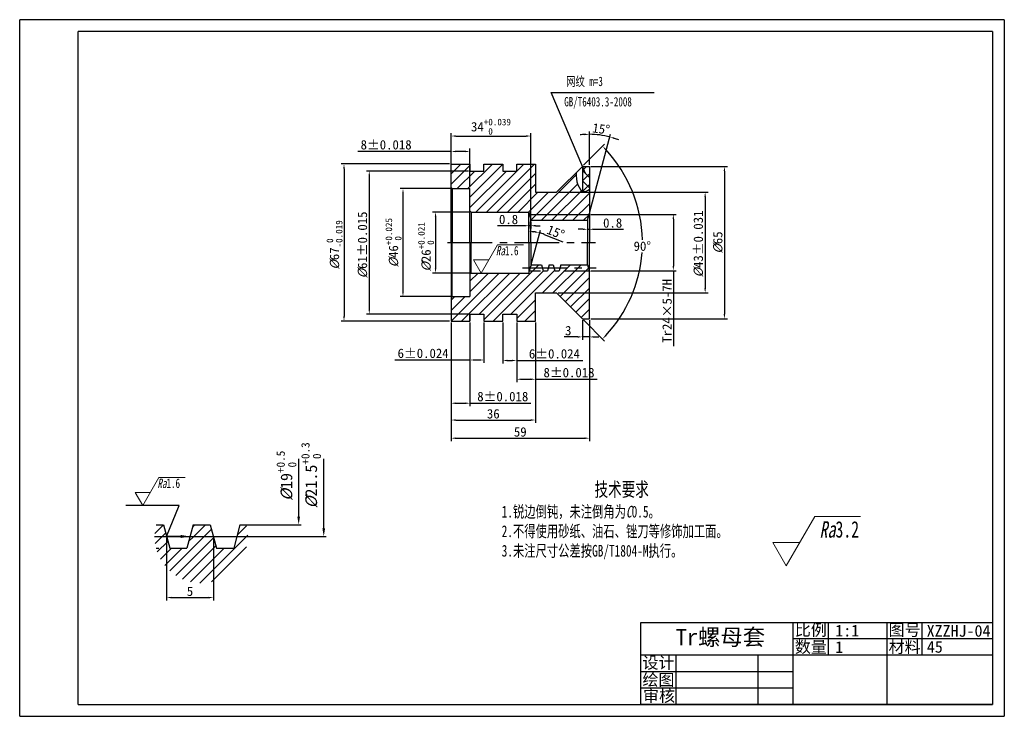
# Model space of a CAD drawing. Header units: millimetres. Extents: x -25 to 395, y -5 to 292.
import ezdxf
from ezdxf import colors
from ezdxf.entities.mleader import LeaderData, LeaderLine
from ezdxf.math import Vec2, Vec3

# ---------------------------------------------------------------- set-up
doc = ezdxf.new("R2010")
doc.units = ezdxf.units.MM
doc.linetypes.add('CENTER2', pattern=[28.575, 19.05, -3.175, 3.175, -3.175])
doc.layers.add('1轮廓实线层', color=7, linetype='Continuous', lineweight=30)
for name, color, linetype in [('2细线层', 7, 'Continuous'), ('3中心线层', 7, 'CENTER2'), ('5剖面线层', 7, 'Continuous'), ('6文字层', 7, 'Continuous'), ('7标注层', 7, 'Continuous'), ('8符号标注层', 7, 'Continuous'), ('ST尺寸', 7, 'Continuous')]:
    doc.layers.add(name, color=color, linetype=linetype)
doc.layers.add('图框', color=7, linetype='Continuous', lineweight=30, plot=False)
doc.layers.add('实体层', color=7, linetype='Continuous', lineweight=30, plot=False)
doc.layers.add('细实线层', color=7, linetype='Continuous', plot=False)
doc.styles.add('HZ', font='gbeitc.shx', dxfattribs={"height": 5})
doc.styles.add('PC_TEXTSTYLE', font='simfang.ttf', dxfattribs={"width": 0.707})
doc.styles.add('PC_TEXTSTYLE5', font='simfang.ttf', dxfattribs={"width": 0.707})
doc.styles.get("Standard").update_dxf_attribs({"font": 'simfang.ttf'})
doc.styles.add('样式 1', font='仿宋_GB2312.ttf', dxfattribs={"height": 3.5})
doc.styles.add('样式 2', font='仿宋_GB2312.ttf', dxfattribs={"height": 7})
doc.dimstyles.new('ISO-25', dxfattribs={"dimtxt": 4, "dimasz": 2, "dimexe": 1.25, "dimexo": 0.625, "dimtad": 1, "dimdsep": 46, "dimtxsty": 'Standard', "dimcen": 2.5, "dimadec": 0, "dimazin": 0, "dimtfac": 1, "dimtmove": 0, "dimatfit": 3, "dimfxl": 1, "dimarcsym": 0})

# ---------------------------------------------------------------- blocks, each defined once
blk = doc.blocks.new('*U3', base_point=(142.71, 161.93))
at = {"layer": '1轮廓实线层'}
for p, q in [((137.9, 163.18), (138.68, 163.18)), ((138.68, 163.18), (139.35, 160.68)), ((141.84, 163.18), (141.17, 160.68)), ((141.84, 163.18), (143.68, 163.18)), ((143.68, 163.18), (144.35, 160.68)), ((146.84, 163.18), (146.17, 160.68)), ((146.84, 163.18), (147.52, 163.18)), ((139.35, 160.68), (141.17, 160.68)), ((144.35, 160.68), (146.17, 160.68))]:
    blk.add_line(p, q, dxfattribs=at)
at = {"layer": '2细线层'}
blk.add_line((137.9, 160.68), (138.19, 160.68), dxfattribs=at)
at = {"layer": '3中心线层'}
blk.add_line((137.74, 161.93), (147.68, 161.93), dxfattribs=at)
at = {"layer": '5剖面线层'}
for p, q in [((137.75, 162.25), (138.67, 163.18)), ((141.77, 162.91), (142.04, 163.18)), ((141.91, 161.93), (143.16, 163.18)), ((146.55, 162.07), (147.54, 163.07)), ((137.79, 161.18), (138.54, 161.93)), ((138.54, 161.93), (138.91, 162.29)), ((139.36, 158.25), (143.03, 161.93)), ((139.99, 157.76), (144.04, 161.81)), ((141.36, 161.38), (141.91, 161.93)), ((142.56, 156.96), (147.52, 161.93)), ((143.03, 161.93), (143.8, 162.7)), ((147.52, 161.93), (147.67, 162.08)), ((138.02, 160.28), (139.15, 161.41)), ((138.37, 159.5), (139.54, 160.68)), ((138.82, 158.83), (140.66, 160.68)), ((140.72, 157.37), (144.28, 160.93)), ((141.56, 157.09), (145.15, 160.68)), ((143.8, 157.08), (147.55, 160.83))]:
    blk.add_line(p, q, dxfattribs=at)
blk = doc.blocks.new('*D4')
at = {"layer": '7标注层', "color": 0, "lineweight": -2, "transparency": 16777216}
for p, q in [((158.41, 230.48), (112.09, 230.48)), ((113.34, 228.48), (113.34, 165.48)), ((158.41, 163.48), (112.09, 163.48))]:
    blk.add_line(p, q, dxfattribs=at)
at = {"layer": '7标注层', "color": 0, "transparency": 16777216}
for points in [[(113.01, 228.48), (113.67, 228.48), (113.34, 230.48)], [(113.01, 165.48), (113.67, 165.48), (113.34, 163.48)]]:
    blk.add_solid(points, dxfattribs=at)
at = {"layer": 'Defpoints', "color": 0, "transparency": 16777216}
for p in [(159.03, 230.48), (113.34, 163.48), (159.03, 163.48)]:
    blk.add_point(p, dxfattribs=at)
at = {"layer": '7标注层', "color": 0, "transparency": 16777216, "insert": (109.27, 195.96), "char_height": 4, "attachment_point": 5, "rotation": 90}
blk.add_mtext('{\\A1;{\\ffangsong|b0|i1|c134|p49;%%c}{67}{}{\\H0.71x;\\C7;\\S 0^ -0.019;}}', dxfattribs=at)
blk = doc.blocks.new('*D6')
at = {"layer": '7标注层', "color": 0, "lineweight": -2, "transparency": 16777216}
for p, q in [((166.41, 227.48), (122.87, 227.48)), ((124.12, 225.48), (124.12, 168.48)), ((166.41, 166.48), (122.87, 166.48))]:
    blk.add_line(p, q, dxfattribs=at)
at = {"layer": '7标注层', "color": 0, "transparency": 16777216}
for points in [[(123.79, 225.48), (124.46, 225.48), (124.12, 227.48)], [(123.79, 168.48), (124.46, 168.48), (124.12, 166.48)]]:
    blk.add_solid(points, dxfattribs=at)
at = {"layer": 'Defpoints', "color": 0, "transparency": 16777216}
for p in [(167.03, 227.48), (124.12, 166.48), (167.03, 166.48)]:
    blk.add_point(p, dxfattribs=at)
at = {"layer": '7标注层', "color": 0, "transparency": 16777216, "insert": (121.28, 195.96), "char_height": 4, "attachment_point": 5, "rotation": 90}
blk.add_mtext('{\\A1;{\\ffangsong|b0|i1|c134|p49;%%c}{61}{}{\\C7;%%p0.015}}', dxfattribs=at)
blk = doc.blocks.new('*D7')
at = {"layer": '7标注层', "color": 0, "lineweight": -2, "transparency": 16777216}
for p, q in [((158.91, 219.98), (137.25, 219.98)), ((138.5, 217.98), (138.5, 175.98)), ((158.91, 173.98), (137.25, 173.98))]:
    blk.add_line(p, q, dxfattribs=at)
at = {"layer": '7标注层', "color": 0, "transparency": 16777216}
for points in [[(138.17, 217.98), (138.83, 217.98), (138.5, 219.98)], [(138.17, 175.98), (138.83, 175.98), (138.5, 173.98)]]:
    blk.add_solid(points, dxfattribs=at)
at = {"layer": 'Defpoints', "color": 0, "transparency": 16777216}
for p in [(159.53, 219.98), (138.5, 173.98), (159.53, 173.98)]:
    blk.add_point(p, dxfattribs=at)
at = {"layer": '7标注层', "color": 0, "transparency": 16777216, "insert": (134.44, 196.92), "char_height": 4, "attachment_point": 5, "rotation": 90}
blk.add_mtext('{\\A1;{\\ffangsong|b0|i1|c134|p49;%%c}{46}{}{\\H0.71x;\\C7;\\S+0.025^  0;}}', dxfattribs=at)
blk = doc.blocks.new('*D8')
at = {"layer": '7标注层', "color": 0, "lineweight": -2, "transparency": 16777216}
for p, q in [((166.91, 209.98), (151.15, 209.98)), ((152.4, 207.98), (152.4, 185.98)), ((166.91, 183.98), (151.15, 183.98))]:
    blk.add_line(p, q, dxfattribs=at)
at = {"layer": '7标注层', "color": 0, "transparency": 16777216}
for points in [[(152.06, 207.98), (152.73, 207.98), (152.4, 209.98)], [(152.06, 185.98), (152.73, 185.98), (152.4, 183.98)]]:
    blk.add_solid(points, dxfattribs=at)
at = {"layer": 'Defpoints', "color": 0, "transparency": 16777216}
for p in [(167.53, 209.98), (152.4, 183.98), (167.53, 183.98)]:
    blk.add_point(p, dxfattribs=at)
at = {"layer": '7标注层', "color": 0, "transparency": 16777216, "insert": (148.33, 195.13), "char_height": 4, "attachment_point": 5, "rotation": 90}
blk.add_mtext('{\\A1;{\\ffangsong|b0|i1|c134|p49;%%c}{26}{}{\\H0.71x;\\C7;\\S+0.021^  0;}}', dxfattribs=at)
blk = doc.blocks.new('*D9')
at = {"layer": '7标注层', "color": 0, "lineweight": -2, "transparency": 16777216}
for p, q in [((218.66, 229.48), (276.86, 229.48)), ((275.61, 227.48), (275.61, 166.48)), ((218.66, 164.48), (276.86, 164.48))]:
    blk.add_line(p, q, dxfattribs=at)
at = {"layer": '7标注层', "color": 0, "transparency": 16777216}
for points in [[(275.28, 227.48), (275.94, 227.48), (275.61, 229.48)], [(275.28, 166.48), (275.94, 166.48), (275.61, 164.48)]]:
    blk.add_solid(points, dxfattribs=at)
at = {"layer": 'Defpoints', "color": 0, "transparency": 16777216}
for p in [(218.03, 229.48), (218.03, 164.48), (275.61, 164.48)]:
    blk.add_point(p, dxfattribs=at)
at = {"layer": '7标注层', "color": 0, "transparency": 16777216, "insert": (272.85, 196.98), "char_height": 4, "attachment_point": 5, "rotation": 90}
blk.add_mtext('{\\fFangSong|b0|i1|c134|p49;%%C}65', dxfattribs=at)
blk = doc.blocks.new('*D10')
at = {"layer": '7标注层', "color": 0, "lineweight": -2, "transparency": 16777216}
for p, q in [((204.66, 218.48), (268.64, 218.48)), ((267.39, 216.48), (267.39, 177.48)), ((204.66, 175.48), (268.64, 175.48))]:
    blk.add_line(p, q, dxfattribs=at)
at = {"layer": '7标注层', "color": 0, "transparency": 16777216}
for points in [[(267.05, 216.48), (267.72, 216.48), (267.39, 218.48)], [(267.05, 177.48), (267.72, 177.48), (267.39, 175.48)]]:
    blk.add_solid(points, dxfattribs=at)
at = {"layer": 'Defpoints', "color": 0, "transparency": 16777216}
for p in [(204.03, 218.48), (204.03, 175.48), (267.39, 175.48)]:
    blk.add_point(p, dxfattribs=at)
at = {"layer": '7标注层', "color": 0, "transparency": 16777216, "insert": (264.54, 196.37), "char_height": 4, "attachment_point": 5, "rotation": 90}
blk.add_mtext('{\\A1;{\\ffangsong|b0|i1|c134|p49;%%c}{43}{}{\\C7;%%p0.031}}', dxfattribs=at)
blk = doc.blocks.new('*D11')
at = {"layer": '7标注层', "color": 0, "lineweight": -2, "transparency": 16777216}
for p, q in [((218.66, 208.98), (255.07, 208.98)), ((253.82, 206.98), (253.82, 186.98)), ((218.66, 184.98), (255.07, 184.98)), ((253.82, 184.98), (253.82, 152.74))]:
    blk.add_line(p, q, dxfattribs=at)
at = {"layer": '7标注层', "color": 0, "transparency": 16777216}
for points in [[(253.48, 206.98), (254.15, 206.98), (253.82, 208.98)], [(253.48, 186.98), (254.15, 186.98), (253.82, 184.98)]]:
    blk.add_solid(points, dxfattribs=at)
at = {"layer": 'Defpoints', "color": 0, "transparency": 16777216}
for p in [(218.03, 208.98), (218.03, 184.98), (253.82, 184.98)]:
    blk.add_point(p, dxfattribs=at)
at = {"layer": '7标注层', "color": 0, "transparency": 16777216, "insert": (251.17, 167.86), "char_height": 4, "attachment_point": 5, "rotation": 90}
blk.add_mtext('Tr24×5-7H', dxfattribs=at)
blk = doc.blocks.new('*D12')
at = {"layer": '7标注层', "color": 0, "lineweight": -2, "transparency": 16777216}
for p, q in [((215.23, 202.64), (213.23, 202.64)), ((217.23, 204.81), (217.23, 201.39)), ((217.23, 202.64), (218.03, 202.64)), ((218.03, 204.81), (218.03, 201.39)), ((220.03, 202.64), (232.63, 202.64))]:
    blk.add_line(p, q, dxfattribs=at)
at = {"layer": '7标注层', "color": 0, "transparency": 16777216}
for points in [[(215.23, 202.98), (215.23, 202.31), (217.23, 202.64)], [(220.03, 202.98), (220.03, 202.31), (218.03, 202.64)]]:
    blk.add_solid(points, dxfattribs=at)
at = {"layer": 'Defpoints', "color": 0, "transparency": 16777216}
for p in [(217.23, 205.44), (218.03, 205.44), (218.03, 202.64)]:
    blk.add_point(p, dxfattribs=at)
at = {"layer": '7标注层', "color": 0, "transparency": 16777216, "insert": (227.93, 205.3), "char_height": 4, "attachment_point": 5}
blk.add_mtext('0.8', dxfattribs=at)
blk = doc.blocks.new('*D13')
at = {"layer": '7标注层', "color": 0, "lineweight": -2, "transparency": 16777216}
for p, q in [((215.03, 163.85), (215.03, 155.51)), ((218.03, 163.85), (218.03, 155.51)), ((213.03, 156.76), (207.27, 156.76)), ((218.03, 156.76), (215.03, 156.76)), ((220.03, 156.76), (222.03, 156.76))]:
    blk.add_line(p, q, dxfattribs=at)
at = {"layer": '7标注层', "color": 0, "transparency": 16777216}
for points in [[(213.03, 157.09), (213.03, 156.42), (215.03, 156.76)], [(220.03, 157.09), (220.03, 156.42), (218.03, 156.76)]]:
    blk.add_solid(points, dxfattribs=at)
at = {"layer": 'Defpoints', "color": 0, "transparency": 16777216}
for p in [(215.03, 164.48), (218.03, 164.48), (218.03, 156.76)]:
    blk.add_point(p, dxfattribs=at)
at = {"layer": '7标注层', "color": 0, "transparency": 16777216, "insert": (209, 159.41), "char_height": 4, "attachment_point": 5}
blk.add_mtext('3', dxfattribs=at)
blk = doc.blocks.new('*D14')
at = {"layer": '7标注层', "color": 0, "lineweight": -2, "transparency": 16777216}
for p, q in [((167.03, 162.85), (167.03, 145.66)), ((173.03, 162.85), (173.03, 145.66)), ((167.03, 146.91), (134.99, 146.91)), ((171.03, 146.91), (169.03, 146.91))]:
    blk.add_line(p, q, dxfattribs=at)
at = {"layer": '7标注层', "color": 0, "transparency": 16777216}
for points in [[(169.03, 147.24), (169.03, 146.58), (167.03, 146.91)], [(171.03, 147.24), (171.03, 146.58), (173.03, 146.91)]]:
    blk.add_solid(points, dxfattribs=at)
at = {"layer": 'Defpoints', "color": 0, "transparency": 16777216}
for p in [(167.03, 163.48), (173.03, 163.48), (173.03, 146.91)]:
    blk.add_point(p, dxfattribs=at)
at = {"layer": '7标注层', "color": 0, "transparency": 16777216, "insert": (147.08, 149.74), "char_height": 4, "attachment_point": 5}
blk.add_mtext('{\\A1;6{}{\\C7;%%p0.024}}', dxfattribs=at)
blk = doc.blocks.new('*D15')
at = {"layer": '7标注层', "color": 0, "lineweight": -2, "transparency": 16777216}
for p, q in [((181.03, 162.85), (181.03, 145.45)), ((187.03, 162.85), (187.03, 145.45)), ((183.03, 146.7), (185.03, 146.7)), ((187.03, 146.7), (215.19, 146.7))]:
    blk.add_line(p, q, dxfattribs=at)
at = {"layer": '7标注层', "color": 0, "transparency": 16777216}
for points in [[(183.03, 147.03), (183.03, 146.37), (181.03, 146.7)], [(185.03, 147.03), (185.03, 146.37), (187.03, 146.7)]]:
    blk.add_solid(points, dxfattribs=at)
at = {"layer": 'Defpoints', "color": 0, "transparency": 16777216}
for p in [(181.03, 163.48), (187.03, 163.48), (187.03, 146.7)]:
    blk.add_point(p, dxfattribs=at)
at = {"layer": '7标注层', "color": 0, "transparency": 16777216, "insert": (203.1, 149.53), "char_height": 4, "attachment_point": 5}
blk.add_mtext('{\\A1;6{}{\\C7;%%p0.024}}', dxfattribs=at)
blk = doc.blocks.new('*D16')
at = {"layer": '7标注层', "color": 0, "lineweight": -2, "transparency": 16777216}
for p, q in [((159.03, 162.85), (159.03, 127.23)), ((167.03, 162.85), (167.03, 127.23)), ((161.03, 128.48), (165.03, 128.48)), ((167.03, 128.48), (193.09, 128.48))]:
    blk.add_line(p, q, dxfattribs=at)
at = {"layer": '7标注层', "color": 0, "transparency": 16777216}
for points in [[(161.03, 128.82), (161.03, 128.15), (159.03, 128.48)], [(165.03, 128.82), (165.03, 128.15), (167.03, 128.48)]]:
    blk.add_solid(points, dxfattribs=at)
at = {"layer": 'Defpoints', "color": 0, "transparency": 16777216}
for p in [(159.03, 163.48), (167.03, 163.48), (167.03, 128.48)]:
    blk.add_point(p, dxfattribs=at)
at = {"layer": '7标注层', "color": 0, "transparency": 16777216, "insert": (181.06, 131.31), "char_height": 4, "attachment_point": 5}
blk.add_mtext('{\\A1;8{}{\\C7;%%p0.018}}', dxfattribs=at)
blk = doc.blocks.new('*D17')
at = {"layer": '7标注层', "color": 0, "lineweight": -2, "transparency": 16777216}
for p, q in [((187.03, 162.85), (187.03, 137.45)), ((195.03, 162.85), (195.03, 137.45)), ((189.03, 138.7), (193.03, 138.7)), ((195.03, 138.7), (221.35, 138.7))]:
    blk.add_line(p, q, dxfattribs=at)
at = {"layer": '7标注层', "color": 0, "transparency": 16777216}
for points in [[(189.03, 139.03), (189.03, 138.37), (187.03, 138.7)], [(193.03, 139.03), (193.03, 138.37), (195.03, 138.7)]]:
    blk.add_solid(points, dxfattribs=at)
at = {"layer": 'Defpoints', "color": 0, "transparency": 16777216}
for p in [(187.03, 163.48), (195.03, 163.48), (195.03, 138.7)]:
    blk.add_point(p, dxfattribs=at)
at = {"layer": '7标注层', "color": 0, "transparency": 16777216, "insert": (209.32, 141.53), "char_height": 4, "attachment_point": 5}
blk.add_mtext('{\\A1;8{}{\\C7;%%p0.018}}', dxfattribs=at)
blk = doc.blocks.new('*D18')
at = {"layer": '7标注层', "color": 0, "lineweight": -2, "transparency": 16777216}
for p, q in [((159.03, 162.85), (159.03, 120.06)), ((195.03, 162.85), (195.03, 120.06)), ((161.03, 121.31), (193.03, 121.31))]:
    blk.add_line(p, q, dxfattribs=at)
at = {"layer": '7标注层', "color": 0, "transparency": 16777216}
for points in [[(161.03, 121.64), (161.03, 120.98), (159.03, 121.31)], [(193.03, 121.64), (193.03, 120.98), (195.03, 121.31)]]:
    blk.add_solid(points, dxfattribs=at)
at = {"layer": 'Defpoints', "color": 0, "transparency": 16777216}
for p in [(159.03, 163.48), (195.03, 163.48), (195.03, 121.31)]:
    blk.add_point(p, dxfattribs=at)
at = {"layer": '7标注层', "color": 0, "transparency": 16777216, "insert": (177.03, 123.96), "char_height": 4, "attachment_point": 5}
blk.add_mtext('36', dxfattribs=at)
blk = doc.blocks.new('*D19')
at = {"layer": '7标注层', "color": 0, "lineweight": -2, "transparency": 16777216}
for p, q in [((218.03, 163.85), (218.03, 112.32)), ((159.03, 162.85), (159.03, 112.32)), ((161.03, 113.57), (216.03, 113.57))]:
    blk.add_line(p, q, dxfattribs=at)
at = {"layer": '7标注层', "color": 0, "transparency": 16777216}
for points in [[(161.03, 113.9), (161.03, 113.23), (159.03, 113.57)], [(216.03, 113.9), (216.03, 113.23), (218.03, 113.57)]]:
    blk.add_solid(points, dxfattribs=at)
at = {"layer": 'Defpoints', "color": 0, "transparency": 16777216}
for p in [(218.03, 164.48), (159.03, 163.48), (218.03, 113.57)]:
    blk.add_point(p, dxfattribs=at)
at = {"layer": '7标注层', "color": 0, "transparency": 16777216, "insert": (188.53, 116.22), "char_height": 4, "attachment_point": 5}
blk.add_mtext('59', dxfattribs=at)
blk = doc.blocks.new('*D20')
at = {"layer": '7标注层', "color": 0, "lineweight": -2, "transparency": 16777216}
for p, q in [((192.23, 205.85), (192.23, 202.91)), ((193.03, 205.85), (193.03, 202.91)), ((190.23, 204.16), (178.82, 204.16)), ((193.03, 204.16), (192.23, 204.16)), ((195.03, 204.16), (197.03, 204.16))]:
    blk.add_line(p, q, dxfattribs=at)
at = {"layer": '7标注层', "color": 0, "transparency": 16777216}
for points in [[(190.23, 204.5), (190.23, 203.83), (192.23, 204.16)], [(195.03, 204.5), (195.03, 203.83), (193.03, 204.16)]]:
    blk.add_solid(points, dxfattribs=at)
at = {"layer": 'Defpoints', "color": 0, "transparency": 16777216}
for p in [(192.23, 206.48), (193.03, 206.48), (192.23, 204.16)]:
    blk.add_point(p, dxfattribs=at)
at = {"layer": '7标注层', "color": 0, "transparency": 16777216, "insert": (183.53, 206.82), "char_height": 4, "attachment_point": 5}
blk.add_mtext('0.8', dxfattribs=at)
blk = doc.blocks.new('*D21')
at = {"layer": '7标注层', "color": 0, "lineweight": -2, "transparency": 16777216}
for p, q in [((159.03, 235.82), (119.27, 235.82)), ((159.03, 220.6), (159.03, 237.07)), ((165.03, 235.82), (161.03, 235.82)), ((167.03, 220.6), (167.03, 237.07))]:
    blk.add_line(p, q, dxfattribs=at)
at = {"layer": '7标注层', "color": 0, "transparency": 16777216}
for points in [[(161.03, 236.15), (161.03, 235.48), (159.03, 235.82)], [(165.03, 236.15), (165.03, 235.48), (167.03, 235.82)]]:
    blk.add_solid(points, dxfattribs=at)
at = {"layer": 'Defpoints', "color": 0, "transparency": 16777216}
for p in [(167.03, 235.82), (159.03, 219.98), (167.03, 219.98)]:
    blk.add_point(p, dxfattribs=at)
at = {"layer": '7标注层', "color": 0, "transparency": 16777216, "insert": (131.3, 238.65), "char_height": 4, "attachment_point": 5}
blk.add_mtext('{\\A1;8{}{\\C7;%%p0.018}}', dxfattribs=at)
blk = doc.blocks.new('*D22')
at = {"layer": '7标注层', "color": 0, "lineweight": -2, "transparency": 16777216}
for p, q in [((159.03, 197.6), (159.03, 243.66)), ((193.03, 197.6), (193.03, 243.66)), ((161.03, 242.41), (191.03, 242.41))]:
    blk.add_line(p, q, dxfattribs=at)
at = {"layer": '7标注层', "color": 0, "transparency": 16777216}
for points in [[(161.03, 242.74), (161.03, 242.08), (159.03, 242.41)], [(191.03, 242.74), (191.03, 242.08), (193.03, 242.41)]]:
    blk.add_solid(points, dxfattribs=at)
at = {"layer": 'Defpoints', "color": 0, "transparency": 16777216}
for p in [(193.03, 242.41), (159.03, 196.98), (193.03, 196.98)]:
    blk.add_point(p, dxfattribs=at)
at = {"layer": '7标注层', "color": 0, "transparency": 16777216, "insert": (176.03, 246.38), "char_height": 4, "attachment_point": 5}
blk.add_mtext('{\\A1;34{}{\\H0.71x;\\C7;\\S+0.039^  0;}}', dxfattribs=at)
blk = doc.blocks.new('*D23')
at = {"layer": '7标注层', "color": 0, "lineweight": -2, "transparency": 16777216}
for p, q in [((37.65, 71.05), (37.65, 44.37)), ((57.65, 71.05), (57.65, 44.37)), ((39.65, 45.62), (55.65, 45.62))]:
    blk.add_line(p, q, dxfattribs=at)
at = {"layer": '7标注层', "color": 0, "transparency": 16777216}
for points in [[(39.65, 45.95), (39.65, 45.29), (37.65, 45.62)], [(55.65, 45.95), (55.65, 45.29), (57.65, 45.62)]]:
    blk.add_solid(points, dxfattribs=at)
at = {"layer": 'Defpoints', "color": 0, "transparency": 16777216}
for p in [(37.65, 71.67), (57.65, 71.67), (57.65, 45.62)]:
    blk.add_point(p, dxfattribs=at)
at = {"layer": '7标注层', "color": 0, "transparency": 16777216, "insert": (47.65, 48.27), "char_height": 4, "attachment_point": 5}
blk.add_mtext('5', dxfattribs=at)
blk = doc.blocks.new('*D24')
at = {"layer": '7标注层', "color": 0, "lineweight": -2, "transparency": 16777216}
for p, q in [((215.47, 229.92), (224.49, 238.94)), ((215.47, 164.03), (224.49, 155.01))]:
    blk.add_line(p, q, dxfattribs=at)
for start, end in [(1.0798, 43.0274), (316.9726, 355.8533)]:
    blk.add_arc((182.53, 196.98), 58.09, start, end, dxfattribs=at)
at = {"layer": '7标注层', "color": 0, "transparency": 16777216}
for points in [[(224.76, 236.39), (225.24, 236.85), (223.61, 238.06)], [(225.24, 157.1), (224.76, 157.57), (223.61, 155.9)]]:
    blk.add_solid(points, dxfattribs=at)
at = {"layer": 'Defpoints', "color": 0, "transparency": 16777216}
for p in [(215.03, 229.48), (204.03, 218.48), (238.65, 212.01), (204.03, 175.48), (215.03, 164.48)]:
    blk.add_point(p, dxfattribs=at)
at = {"layer": '7标注层', "color": 0, "transparency": 16777216, "insert": (240.6, 195.42), "char_height": 4, "attachment_point": 5}
blk.add_mtext('90°', dxfattribs=at)
blk = doc.blocks.new('*D25')
at = {"layer": '7标注层', "color": 0, "lineweight": -2, "transparency": 16777216}
for p, q in [((218.03, 230.1), (218.03, 244.39)), ((218.19, 210.07), (227.07, 243.2))]:
    blk.add_line(p, q, dxfattribs=at)
for start, end in [(93.4029, 96.8059), (75, 90), (68.1941, 71.5971)]:
    blk.add_arc((218.03, 209.46), 33.68, start, end, dxfattribs=at)
at = {"layer": '7标注层', "color": 0, "transparency": 16777216}
for points in [[(216.02, 243.42), (216.04, 242.75), (218.03, 243.14)], [(228.57, 241.1), (228.76, 241.74), (226.75, 241.99)]]:
    blk.add_solid(points, dxfattribs=at)
at = {"layer": 'Defpoints', "color": 0, "transparency": 16777216}
for p in [(220.97, 243.01), (218.03, 229.48), (217.23, 206.48), (218.03, 209.46), (218.03, 196.98)]:
    blk.add_point(p, dxfattribs=at)
at = {"layer": '7标注层', "color": 0, "transparency": 16777216, "insert": (223.05, 245.44), "char_height": 4, "attachment_point": 5, "rotation": 352.057}
blk.add_mtext('15°', dxfattribs=at)
blk = doc.blocks.new('*D26')
at = {"layer": '7标注层', "color": 0, "lineweight": -2, "transparency": 16777216}
for p, q in [((192.23, 197.6), (192.23, 202.96)), ((193.19, 187.57), (197.14, 202.31)), ((198.72, 200.48), (206.69, 197.34))]:
    blk.add_line(p, q, dxfattribs=at)
for start, end in [(81.4669, 83.5331), (68.5331, 75)]:
    blk.add_arc((192.23, 183.98), 17.73, start, end, dxfattribs=at)
at = {"layer": '7标注层', "color": 0, "transparency": 16777216}
for points in [[(194.21, 201.26), (194.25, 201.93), (192.23, 201.71)], [(194.93, 201.84), (194.79, 201.18), (196.82, 201.1)]]:
    blk.add_solid(points, dxfattribs=at)
at = {"layer": 'Defpoints', "color": 0, "transparency": 16777216}
for p in [(193.78, 201.64), (192.23, 196.98), (193.03, 186.96), (192.23, 183.98), (192.23, 183.98)]:
    blk.add_point(p, dxfattribs=at)
at = {"layer": '7标注层', "color": 0, "transparency": 16777216, "insert": (203.67, 201.37), "char_height": 4, "attachment_point": 5, "rotation": 338.5331}
blk.add_mtext('15°', dxfattribs=at)

msp = doc.modelspace()

# ---------------------------------------------------------------- hatches: boundary and pattern name
at = {"layer": '5剖面线层'}
h = msp.add_hatch(dxfattribs=at)
h.set_pattern_fill('ANSI31', color=256)
h.set_pattern_definition([(45, (159.0303, 163.4768), (-2.24506, 2.24506), [])])
h.paths.add_polyline_path([(159.03, 163.477), (159.03, 173.477), (159.53, 173.977), (167.03, 173.977), (167.03, 183.477), (167.53, 183.977), (192.23, 183.977), (192.833, 186.227), (197.963, 186.227), (198.298, 184.977), (200.125, 184.977), (200.46, 186.227), (202.963, 186.227), (203.298, 184.977), (205.125, 184.977), (205.46, 186.227), (217.565, 186.227), (218.03, 184.491), (218.03, 164.477), (215.03, 164.477), (204.03, 175.477), (195.03, 175.477), (195.03, 163.477), (187.03, 163.477), (187.03, 166.477), (181.03, 166.477), (181.03, 163.477), (173.03, 163.477), (173.03, 166.477), (167.03, 166.477), (167.03, 163.477)])
edge = h.paths.add_edge_path()
edge.add_line((159.03, 220.477), (159.03, 230.477))
edge.add_line((159.03, 230.477), (167.03, 230.477))
edge.add_line((167.03, 230.477), (167.03, 227.477))
edge.add_line((167.03, 227.477), (173.03, 227.477))
edge.add_line((173.03, 227.477), (173.03, 230.477))
edge.add_line((173.03, 230.477), (181.03, 230.477))
edge.add_line((181.03, 230.477), (181.03, 227.477))
edge.add_line((181.03, 227.477), (187.03, 227.477))
edge.add_line((187.03, 227.477), (187.03, 230.477))
edge.add_line((187.03, 230.477), (195.03, 230.477))
edge.add_line((195.03, 230.477), (195.03, 218.477))
edge.add_line((195.03, 218.477), (204.03, 218.477))
edge.add_line((204.03, 218.477), (212.367, 226.814))
edge.add_spline(control_points=[(212.367, 226.814), (212.356, 225.092), (212.339, 222.424), (214.237, 219.466), (215.03, 218.997)], knot_values=[0, 0, 0, 0, 5.3403301, 8.2770964, 8.2770964, 8.2770964, 8.2770964], degree=3, periodic=0)
edge.add_spline(control_points=[(215.03, 218.997), (215.281, 218.849), (216.225, 218.525), (217.274, 219.202), (218.03, 219.69)], knot_values=[8.2770964, 8.2770964, 8.2770964, 8.2770964, 9.2056373, 11.6142148, 11.6142148, 11.6142148, 11.6142148], degree=3, periodic=0)
edge.add_line((218.03, 219.69), (218.03, 209.462))
edge.add_line((218.03, 209.462), (217.9, 208.977))
edge.add_line((217.9, 208.977), (192.498, 208.977))
edge.add_line((192.498, 208.977), (192.23, 209.977))
edge.add_line((192.23, 209.977), (167.53, 209.977))
edge.add_line((167.53, 209.977), (167.03, 210.477))
edge.add_line((167.03, 210.477), (167.03, 219.977))
edge.add_line((167.03, 219.977), (159.53, 219.977))
edge.add_line((159.53, 219.977), (159.03, 220.477))
h.paths.add_polyline_path([(192.498, 208.977), (217.9, 208.977), (217.23, 206.477), (193.03, 206.477), (193.03, 206.991)])
h.paths.add_polyline_path([(205.46, 186.227), (217.565, 186.227), (217.23, 187.477), (205.795, 187.477)])
h.paths.add_polyline_path([(192.833, 186.227), (197.963, 186.227), (197.628, 187.477), (193.03, 187.477), (193.03, 186.962)])
h.paths.add_polyline_path([(200.46, 186.227), (202.963, 186.227), (202.628, 187.477), (200.795, 187.477)])
h = msp.add_hatch(dxfattribs=at)
h.set_pattern_fill('ANSI37', color=256)
h.set_pattern_definition([(45, (215.0303, 218.7524), (-2.2451, 2.2451), []), (135, (215.0303, 218.7524), (-2.2451, -2.2451), [])])
edge = h.paths.add_edge_path()
edge.add_line((215.03, 218.997), (215.03, 229.477))
edge.add_line((215.03, 229.477), (218.03, 229.477))
edge.add_line((218.03, 229.477), (218.03, 219.69))
edge.add_spline(control_points=[(218.03, 219.69), (217.274, 219.202), (216.225, 218.525), (215.281, 218.849), (215.03, 218.997)], knot_values=[8.2770964, 8.2770964, 8.2770964, 8.2770964, 10.6856739, 11.6142148, 11.6142148, 11.6142148, 11.6142148], degree=3, periodic=0)

# ---------------------------------------------------------------- linework, layer by layer
at = {"layer": '1轮廓实线层'}
for p, q in [((0, 0), (0, 287)), ((390, 287), (0, 287)), ((390, 287), (390, 0)), ((159.03, 196.977), (159.03, 230.477)), ((159.03, 230.477), (167.03, 230.477)), ((167.03, 230.477), (167.03, 227.477)), ((167.03, 227.477), (167.03, 230.477)), ((167.03, 227.477), (173.03, 227.477)), ((173.03, 227.477), (173.03, 230.477)), ((173.03, 230.477), (181.03, 230.477)), ((181.03, 230.477), (181.03, 227.477)), ((181.03, 227.477), (187.03, 227.477)), ((187.03, 227.477), (187.03, 230.477)), ((187.03, 230.477), (195.03, 230.477)), ((195.03, 230.477), (195.03, 218.477)), ((215.03, 229.477), (204.03, 218.477)), ((215.03, 229.477), (215.03, 218.997)), ((215.03, 229.477), (218.03, 229.477)), ((218.03, 229.477), (218.03, 196.977)), ((159.53, 219.977), (159.03, 220.477)), ((159.53, 219.977), (167.03, 219.977)), ((159.53, 219.977), (159.53, 196.977)), ((167.03, 196.977), (167.03, 219.977)), ((195.03, 218.477), (204.03, 218.477)), ((167.53, 209.977), (167.03, 210.477)), ((167.53, 209.977), (192.23, 209.977)), ((167.53, 209.977), (167.53, 196.977)), ((192.23, 196.977), (192.23, 209.977)), ((192.23, 209.977), (193.03, 206.991)), ((193.03, 196.977), (193.03, 206.991)), ((193.03, 206.477), (217.23, 206.477)), ((217.23, 206.477), (218.03, 209.462)), ((217.23, 206.477), (217.23, 196.977)), ((159.03, 196.977), (159.03, 163.477)), ((159.53, 173.977), (159.53, 196.977)), ((167.03, 196.977), (167.03, 173.977)), ((167.53, 183.977), (167.53, 196.977)), ((192.23, 196.977), (192.23, 183.977)), ((193.03, 196.977), (193.03, 186.962)), ((217.23, 187.477), (217.23, 196.977)), ((218.03, 164.477), (218.03, 196.977)), ((192.23, 183.977), (193.03, 186.962)), ((193.03, 187.477), (197.628, 187.477)), ((197.628, 187.477), (198.298, 184.977)), ((198.298, 184.977), (200.125, 184.977)), ((200.795, 187.477), (200.125, 184.977)), ((200.795, 187.477), (202.628, 187.477)), ((202.628, 187.477), (203.298, 184.977)), ((203.298, 184.977), (205.125, 184.977)), ((205.795, 187.477), (205.125, 184.977)), ((205.795, 187.477), (217.23, 187.477)), ((217.23, 187.477), (218.03, 184.491)), ((167.53, 183.977), (167.03, 183.477)), ((167.53, 183.977), (192.23, 183.977)), ((159.53, 173.977), (159.03, 173.477)), ((159.53, 173.977), (167.03, 173.977)), ((195.03, 163.477), (195.03, 175.477)), ((195.03, 175.477), (204.03, 175.477)), ((215.03, 164.477), (204.03, 175.477)), ((167.03, 163.477), (167.03, 166.477)), ((167.03, 166.477), (173.03, 166.477)), ((167.03, 166.477), (167.03, 163.477)), ((173.03, 166.477), (173.03, 163.477)), ((181.03, 163.477), (181.03, 166.477)), ((181.03, 166.477), (187.03, 166.477)), ((187.03, 166.477), (187.03, 163.477)), ((215.03, 164.477), (218.03, 164.477)), ((159.03, 163.477), (167.03, 163.477)), ((173.03, 163.477), (181.03, 163.477)), ((187.03, 163.477), (195.03, 163.477)), ((0, 0), (390, 0))]:
    msp.add_line(p, q, dxfattribs=at)
at = {"layer": '2细线层'}
for p, q in [((-25, -5), (-25, 292)), ((395, 292), (-25, 292)), ((395, 292), (395, -5)), ((192.23, 208.977), (218.03, 208.977)), ((192.23, 184.977), (197.147, 184.977)), ((207.178, 184.977), (218.03, 184.977)), ((-25, -5), (395, -5))]:
    msp.add_line(p, q, dxfattribs=at)
msp.add_spline([(212.367, 226.814), (213.131, 221.529), (215.814, 218.746), (218.03, 219.69)], degree=3, dxfattribs=at)
at = {"layer": '3中心线层'}
for p, q in [((157.528, 196.977), (220.612, 196.977)), ((189.414, 186.227), (220.92, 186.227))]:
    msp.add_line(p, q, dxfattribs=at)
at = {"layer": '7标注层'}
for p, q in [((104.69, 75.172), (104.69, 104.825)), ((68.98, 76.672), (95.006, 76.672)), ((72.314, 71.672), (105.69, 71.672))]:
    msp.add_line(p, q, dxfattribs=at)
at = {"layer": '7标注层', "color": 7}
for points in [[(216.36, 226.414), (201.774, 261.025)], [(201.774, 261.025), (201.774, 261.025)], [(201.774, 261.025), (245.614, 261.025)]]:
    msp.add_lwpolyline(points, dxfattribs=at)
at = {"layer": '7标注层'}
for points in [[(93.423, 80.172), (94.589, 80.172), (94.006, 76.672)], [(104.107, 75.172), (105.274, 75.172), (104.69, 71.672)]]:
    msp.add_solid(points, dxfattribs=at)
at = {"layer": '8符号标注层', "color": 7, "lineweight": 0}
for p, q in [((171.819, 183.977), (178.747, 195.977)), ((178.747, 195.977), (189.95, 195.977)), ((168.585, 189.577), (171.819, 183.977)), ((168.585, 189.577), (175.052, 189.577)), ((27.461, 84.835), (34.389, 96.835)), ((34.389, 96.835), (45.592, 96.835)), ((24.228, 90.435), (27.461, 84.835)), ((24.228, 90.435), (30.694, 90.435)), ((302.004, 59.171), (314.128, 80.171)), ((314.128, 80.171), (333.649, 80.171)), ((296.23, 69.171), (302.004, 59.171)), ((296.23, 69.171), (307.777, 69.171))]:
    msp.add_line(p, q, dxfattribs=at)
at = {"layer": '实体层'}
for p, q in [((240, 0), (240, 35)), ((240, 35), (390, 35)), ((390, 35), (390, 0)), ((390, 0), (240, 0))]:
    msp.add_line(p, q, dxfattribs=at)
at = {"layer": '细实线层'}
for p, q in [((305, 0), (305, 35)), ((320, 21), (320, 35)), ((345, 0), (345, 35)), ((360, 21), (360, 35)), ((390, 28), (305, 28)), ((390, 21), (240, 21)), ((255, 0), (255, 21)), ((290, 0), (290, 21)), ((305, 14), (240, 14)), ((305, 7), (240, 7))]:
    msp.add_line(p, q, dxfattribs=at)

# ---------------------------------------------------------------- block references
at = {"xscale": 4, "yscale": 4, "zscale": 4}
msp.add_blockref('*U3', (52.437, 71.672), dxfattribs=at)

# ---------------------------------------------------------------- texts
at = {"layer": '6文字层', "insert": (180.601, 94.754), "char_height": 6, "attachment_point": 1, "style": 'PC_TEXTSTYLE5'}
msp.add_mtext_dynamic_manual_height_columns('\\pxqc;技术要求\\P\\pq*;{\\H0.83333x;1.锐边倒钝，未注倒角为\\fFangSong|b0|i1|c134|p49;C\\fFangSong|b0|i0|c134|p49;0.5。\\P2.不得使用砂纸、油石、锉刀等修饰加工面。\\P3.未注尺寸公差按GB/T1804-M执行。}', width=102.3769, gutter_width=12.5, heights=[0], dxfattribs=at)
at = {"layer": '7标注层', "color": 7, "char_height": 4, "attachment_point": 1, "style": 'PC_TEXTSTYLE5'}
for s, insert, width in [('网纹 m=3', (208.159, 267.706), 22.3614), ('GB/T6403.3-2008', (207.274, 259.025), 41.2484)]:
    msp.add_mtext(s, dxfattribs=dict(at, insert=insert, width=width))
at = {"layer": '8符号标注层', "color": 7, "attachment_point": 7, "style": 'PC_TEXTSTYLE'}
for s, insert, char_height in [('{\\fFangSong|b0|i1|c134|p49;Ra}1.6', (178.146, 191.444), 4), ('{\\fFangSong|b0|i1|c134|p49;Ra}1.6', (33.788, 92.303), 4), ('{\\fFangSong|b0|i1|c134|p49;Ra}3.2', (316.228, 71.071), 7)]:
    msp.add_mtext(s, dxfattribs=dict(at, insert=insert, char_height=char_height))
at = {"layer": 'ST尺寸', "char_height": 5, "attachment_point": 1, "style": 'HZ'}
for s, insert in [('{\\fFangSong_GB2312|b0|i0|c134|p49;1:1}', (322.901, 34.026)), ('{\\fFangSong_GB2312|b0|i0|c134|p49;XZZHJ-04}', (361.882, 33.927)), ('{\\fFangSong_GB2312|b0|i0|c134|p49;1}', (322.901, 27.026)), ('{\\fFangSong_GB2312|b0|i0|c134|p49;45}', (361.96, 27.119))]:
    msp.add_mtext_dynamic_manual_height_columns(s, width=25, gutter_width=25, heights=[0], dxfattribs=dict(at, insert=insert))
at = {"layer": '图框', "attachment_point": 5}
for s, insert, char_height, width, style in [('Tr螺母套', (273.902, 28.397), 7, 90, '样式 2'), ('比例', (312.468, 31.565), 5, 22.67104, '样式 1'), ('图号', (352.468, 31.565), 5, 22.67104, '样式 1'), ('数量', (312.46, 24.305), 5, 22.67104, '样式 1'), ('材料', (352.46, 24.305), 5, 22.67104, '样式 1'), ('设计', (247.468, 17.565), 5, 22.67104, '样式 1'), ('绘图', (247.46, 10.305), 5, 22.67104, '样式 1'), ('审核', (247.71, 3.438), 5, 22.67104, '样式 1')]:
    msp.add_mtext(s, dxfattribs=dict(at, insert=insert, char_height=char_height, width=width, style=style))

# ---------------------------------------------------------------- dimensions: what is measured, and where the dimension line sits
at = {"layer": '7标注层'}
dim = msp.add_linear_dim(base=(193.03, 242.41), p1=(159.03, 196.977), p2=(193.03, 196.977), text='{\\A1;<>{}{\\H0.71x;\\C7;\\S+0.039^  0;}}', dimstyle='ISO-25', override={"dimpost": '<>', "dimtp": 0.039, "dimtdec": 3, "dimtvp": 0.1}, dxfattribs=at)
dim.commit()
dim.dimension.update_dxf_attribs({"geometry": '*D22', "text_midpoint": (176.03, 246.379)})
dim = msp.add_angular_dim_2l(base=(220.966, 243.014), line1=((217.23, 206.477), (218.03, 209.462)), line2=((218.03, 229.477), (218.03, 196.977)), dimstyle='ISO-25', dxfattribs=at)
dim.commit()
dim.dimension.update_dxf_attribs({"geometry": '*D25', "text_midpoint": (222.684, 242.819), "dimtype": 162})
for base, p1, p2, text, override, picture, middle in [((167.03, 235.816), (159.03, 219.977), (167.03, 219.977), '{\\A1;<>{}{\\C7;%%p0.018}}', {"dimpost": '<>', "dimtp": 0.018, "dimtm": 0.018, "dimtdec": 3, "dimtvp": 0.1}, '*D21', (131.297, 235.816)), ((173.03, 146.909), (167.03, 163.477), (173.03, 163.477), '{\\A1;<>{}{\\C7;%%p0.024}}', {"dimpost": '<>', "dimtp": 0.024, "dimtm": 0.024, "dimtdec": 3, "dimtvp": 0.1}, '*D14', (147.077, 146.909)), ((167.03, 128.483), (159.03, 163.477), (167.03, 163.477), '{\\A1;<>{}{\\C7;%%p0.018}}', {"dimpost": '<>', "dimtp": 0.018, "dimtm": 0.018, "dimtdec": 3, "dimtvp": 0.1}, '*D16', (181.061, 128.483)), ((187.03, 146.701), (181.03, 163.477), (187.03, 163.477), '{\\A1;<>{}{\\C7;%%p0.024}}', {"dimpost": '<>', "dimtp": 0.024, "dimtm": 0.024, "dimtdec": 3, "dimtvp": 0.1}, '*D15', (203.1, 146.701)), ((195.03, 138.699), (187.03, 163.477), (195.03, 163.477), '{\\A1;<>{}{\\C7;%%p0.018}}', {"dimpost": '<>', "dimtp": 0.018, "dimtm": 0.018, "dimtdec": 3, "dimtvp": 0.1}, '*D17', (209.32, 138.699))]:
    dim = msp.add_linear_dim(base=base, p1=p1, p2=p2, text=text, dimstyle='ISO-25', override=override, dxfattribs=at)
    dim.commit()
    dim.dimension.update_dxf_attribs({"geometry": picture, "text_midpoint": middle, "dimtype": 160})
dim = msp.add_angular_dim_2l(base=(238.646, 212.013), line1=((215.03, 229.477), (204.03, 218.477)), line2=((215.03, 164.477), (204.03, 175.477)), dimstyle='ISO-25', override={"dimtih": 1, "dimtoh": 1}, dxfattribs=at)
dim.commit()
dim.dimension.update_dxf_attribs({"geometry": '*D24', "text_midpoint": (240.604, 195.424), "dimtype": 162})
for base, p1, p2, text, override, picture, middle in [((113.34, 163.477), (159.03, 230.477), (159.03, 163.477), '{\\A1;{\\ffangsong|b0|i1|c134|p49;%%c}{<>}{}{\\H0.71x;\\C7;\\S 0^ -0.019;}}', {"dimpost": '<>', "dimtm": 0.019, "dimtdec": 3, "dimtvp": 0.1}, '*D4', (113.34, 195.964)), ((124.122, 166.477), (167.03, 227.477), (167.03, 166.477), '{\\A1;{\\ffangsong|b0|i1|c134|p49;%%c}{<>}{}{\\C7;%%p0.015}}', {"dimpost": '<>', "dimtp": 0.015, "dimtm": 0.015, "dimtdec": 3, "dimtvp": 0.1}, '*D6', (124.122, 195.964)), ((138.499, 173.977), (159.53, 219.977), (159.53, 173.977), '{\\A1;{\\ffangsong|b0|i1|c134|p49;%%c}{<>}{}{\\H0.71x;\\C7;\\S+0.025^  0;}}', {"dimpost": '<>', "dimtp": 0.025, "dimtdec": 3, "dimtvp": 0.1}, '*D7', (138.499, 196.922)), ((267.386, 175.477), (204.03, 218.477), (204.03, 175.477), '{\\A1;{\\ffangsong|b0|i1|c134|p49;%%c}{<>}{}{\\C7;%%p0.031}}', {"dimpost": '<>', "dimtp": 0.031, "dimtm": 0.031, "dimtdec": 3, "dimtvp": 0.1}, '*D10', (267.386, 196.365)), ((152.396, 183.977), (167.53, 209.977), (167.53, 183.977), '{\\A1;{\\ffangsong|b0|i1|c134|p49;%%c}{<>}{}{\\H0.71x;\\C7;\\S+0.021^  0;}}', {"dimpost": '<>', "dimtp": 0.021, "dimtdec": 3, "dimtvp": 0.1}, '*D8', (152.396, 195.127))]:
    dim = msp.add_linear_dim(base=base, p1=p1, p2=p2, angle=90, text=text, dimstyle='ISO-25', override=override, dxfattribs=at)
    dim.commit()
    dim.dimension.update_dxf_attribs({"geometry": picture, "text_midpoint": middle, "dimtype": 160})
for base, p1, p2, text, picture, middle in [((275.61, 164.477), (218.03, 229.477), (218.03, 164.477), '{\\fFangSong|b0|i1|c134|p49;%%C}<>', '*D9', (275.61, 196.977)), ((253.815, 184.977), (218.03, 208.977), (218.03, 184.977), 'Tr<>×5-7H', '*D11', (253.815, 167.86))]:
    dim = msp.add_linear_dim(base=base, p1=p1, p2=p2, angle=90, text=text, dimstyle='ISO-25', dxfattribs=at)
    dim.commit()
    dim.dimension.update_dxf_attribs({"geometry": picture, "text_midpoint": middle, "dimtype": 160})
dim = msp.add_linear_dim(base=(192.23, 204.163), p1=(193.03, 206.477), p2=(192.23, 206.477), dimstyle='ISO-25', dxfattribs=at)
dim.commit()
dim.dimension.update_dxf_attribs({"geometry": '*D20', "text_midpoint": (183.525, 206.822)})
for base, p1, p2, picture, middle in [((218.03, 202.643), (217.23, 205.44), (218.03, 205.44), '*D12', (227.925, 202.643)), ((218.03, 113.568), (159.03, 163.477), (218.03, 164.477), '*D19', (188.53, 113.568)), ((218.03, 156.758), (215.03, 164.477), (218.03, 164.477), '*D13', (209, 156.758)), ((195.03, 121.311), (159.03, 163.477), (195.03, 163.477), '*D18', (177.03, 121.311))]:
    dim = msp.add_linear_dim(base=base, p1=p1, p2=p2, dimstyle='ISO-25', dxfattribs=at)
    dim.commit()
    dim.dimension.update_dxf_attribs({"geometry": picture, "text_midpoint": middle, "dimtype": 160})
dim = msp.add_angular_dim_2l(base=(193.775, 201.638), line1=((192.23, 196.977), (192.23, 183.977)), line2=((192.23, 183.977), (193.03, 186.962)), dimstyle='ISO-25', dxfattribs=at)
dim.commit()
dim.dimension.update_dxf_attribs({"geometry": '*D26', "text_midpoint": (203.673, 201.373)})
dim = msp.add_linear_dim(base=(57.651, 45.619), p1=(37.651, 71.672), p2=(57.651, 71.672), text='5', dimstyle='ISO-25', dxfattribs=at)
dim.commit()
dim.dimension.update_dxf_attribs({"geometry": '*D23', "text_midpoint": (47.651, 48.267)})

# ---------------------------------------------------------------- leaders
ml = msp.add_multileader_mtext('Standard', dxfattribs=at)
ml.set_content('', color=256)
ml.set_leader_properties()
ml.build(insert=Vec2(0, 0))
ctx = ml.context
ctx.base_point, ctx.plane_origin = Vec3(30.019, 84.835), Vec3(47.64, 71.672)
notes = []
notes.append((ctx, [(0, (1, 1, 0), (43.019, 84.835), (-1, 0), 22.768, [(1, [(47.64, 71.672), (37.651, 71.672)], 256, [])])]))
ctx.mtext.insert, ctx.mtext.flow_direction = Vec3(18.251, 86.835), 5
for ctx, leaders in notes:
    for number, flags, end, landing, length, lines in leaders:
        leader = LeaderData()
        leader.index, (leader.has_last_leader_line, leader.has_dogleg_vector, leader.attachment_direction) = number, flags
        leader.last_leader_point, leader.dogleg_vector, leader.dogleg_length = Vec3(end), Vec3(landing), length
        for number, points, colour, breaks in lines:
            line = LeaderLine()
            line.index, line.vertices, line.color, line.breaks = number, Vec3.list(points), colors.encode_raw_color(colour), breaks
            leader.lines.append(line)
        ctx.leaders.append(leader)

# ---------------------------------------------------------------- next in the draw order: texts
at = {"layer": '7标注层', "color": 3, "insert": (99.33, 97.73), "char_height": 5, "attachment_point": 5, "rotation": 90, "style": 'PC_TEXTSTYLE', "bg_fill": 3, "box_fill_scale": 1.1, "bg_fill_color": 257, "bg_fill_transparency": 0}
msp.add_mtext('\\A1;\\fFangSong|b0|i1|c134|p49;\\W1;\\C256;%%C\\fFangSong|b0|i0|c134|p49;21.5{\\H0.7x;\\S+0.3^  0;}', dxfattribs=at)

# ---------------------------------------------------------------- next in the draw order: linework, layer by layer
at = {"layer": '7标注层'}
msp.add_line((94.006, 80.172), (94.006, 104.825), dxfattribs=at)

# ---------------------------------------------------------------- next in the draw order: texts
at = {"layer": '7标注层', "color": 3, "insert": (88.783, 97.549), "char_height": 5, "attachment_point": 5, "rotation": 90, "style": 'PC_TEXTSTYLE', "bg_fill": 3, "box_fill_scale": 1.1, "bg_fill_color": 257, "bg_fill_transparency": 0}
msp.add_mtext('\\A1;\\fFangSong|b0|i1|c134|p49;\\W1;\\C256;%%C\\fFangSong|b0|i0|c134|p49;19{\\H0.7x;\\S+0.5^  0;}', dxfattribs=at)

doc.saveas('drawing.dxf')
